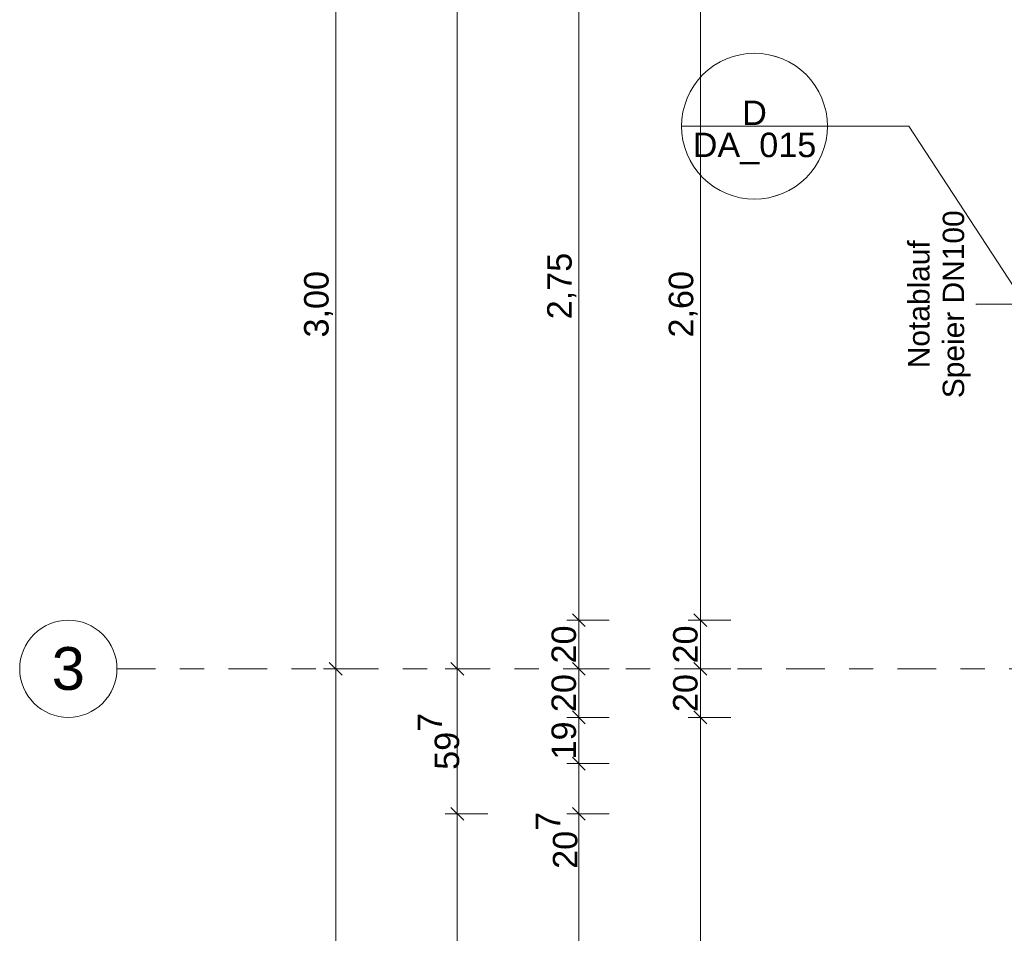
# Model space of a CAD drawing. Header units: metres. Extents: x -180 to 4, y -50 to 6.
# Tile 40 of 256: x -180.07 to -176.02, y -12.79 to -9.03. Entities that reach past the tile are written whole.
import ezdxf

# ---------------------------------------------------------------- set-up
doc = ezdxf.new("R2010")
doc.units = ezdxf.units.M
doc.header["$LTSCALE"] = 0.05
doc.header["$PDMODE"] = 1
doc.header["$PDSIZE"] = -2
doc.linetypes.add('Linienart-53', pattern=[5.291531, 3.175, -1.058062, 0.352704, -0.705764])
doc.layers.get('0').update_dxf_attribs({"lineweight": 25})
for name, color, linetype, lineweight in [('40 -41 Abwasser_Wasser_Gas- 2 Wasser-1', 7, 'Continuous', 15), ('70 -71 Achsen- 1 Gebäudeachsen', 7, 'Linienart-53', 18), ('Keine', 7, 'Continuous', 9)]:
    doc.layers.add(name, color=color, linetype=linetype, lineweight=lineweight)
for name, color, linetype, lineweight, true_color in [('70 -72 Beschriftung- 1 Beschriftung allgemein', 7, 'Continuous', 9, 0xff6633), ('70 -72 Beschriftung- 7 Detailverweise', 7, 'Continuous', 9, 0x00dd00), ('70 -76 Bemaßung- 2 Allgemein', 7, 'Continuous', 5, 0x6666cc)]:
    doc.layers.add(name, color=color, linetype=linetype, lineweight=lineweight, true_color=true_color)
doc.styles.add('Arial', font='arial.ttf')
doc.dimstyles.new('k+k 1_50', dxfattribs={"dimtxt": 0.100689, "dimasz": 0.05302, "dimexe": 0.05, "dimexo": 0.15, "dimgap": 0.01, "dimtad": 1, "dimdec": 3, "dimtxsty": 'Arial', "dimblk": 'VW_SLASH', "dimblk1": 'VW_SLASH', "dimblk2": 'VW_SLASH', "dimcen": 0, "dimdle": 0.05, "dimadec": 3, "dimazin": 0, "dimtfac": 0.75, "dimtdec": 3, "dimtix": 1, "dimtmove": 0, "dimatfit": 0, "dimldrblk": 'VW_SLASH-1', "dimfxl": 0.125, "dimfxlon": 1, "dimfrac": 2, "dimtolj": 1, "dimarcsym": 0})

# ---------------------------------------------------------------- blocks, each defined once
blk = doc.blocks.new('Gruppe-8900')
at = {"layer": '70 -72 Beschriftung- 1 Beschriftung allgemein', "linetype": 'Continuous', "lineweight": 0}
blk.add_hatch(color=30, dxfattribs=at).paths.add_polyline_path([(-176.1326, -10.1978), (-176.1356, -10.197), (-176.1326, -10.1962)])
at = {"layer": '70 -72 Beschriftung- 1 Beschriftung allgemein', "lineweight": 5, "flags": 128}
blk.add_lwpolyline([(-176.1326, -10.1978), (-176.1356, -10.197), (-176.1326, -10.1962)], close=True, dxfattribs=at)
at = {"layer": '70 -72 Beschriftung- 1 Beschriftung allgemein', "insert": (-176.4137, -10.197), "char_height": 0.088103, "attachment_point": 2, "rotation": 90, "line_spacing_factor": 0.969685, "style": 'Arial'}
blk.add_mtext('Notablauf\\PSpeier DN100', dxfattribs=at)
at = {"color": 255}
blk.add_wipeout([(-175.596, -10.1537), (-175.5919, -10.1564), (-175.588, -10.1594), (-175.5845, -10.1629), (-175.5813, -10.1666), (-175.5785, -10.1706), (-175.5762, -10.1749), (-175.5742, -10.1794), (-175.5727, -10.1841), (-175.5717, -10.1889), (-175.5711, -10.1938), (-175.571, -10.1987), (-175.5714, -10.2036), (-175.5723, -10.2084), (-175.5737, -10.2131), (-175.5755, -10.2177), (-175.5777, -10.222), (-175.5804, -10.2262), (-175.5834, -10.23), (-175.5868, -10.2335), (-175.5906, -10.2367), (-175.5946, -10.2395), (-175.5989, -10.2419), (-175.6034, -10.2438), (-175.6081, -10.2453), (-175.6129, -10.2464), (-175.6177, -10.2469), (-175.6226, -10.247), (-175.6275, -10.2466), (-175.6324, -10.2457), (-175.6371, -10.2444), (-175.6416, -10.2426), (-175.646, -10.2403), (-175.6501, -10.2377), (-175.654, -10.2346), (-175.6575, -10.2312), (-175.6607, -10.2275), (-175.6635, -10.2234), (-175.6658, -10.2192), (-175.6678, -10.2147), (-175.6693, -10.21), (-175.6703, -10.2052), (-175.6709, -10.2003), (-175.671, -10.1954), (-175.6706, -10.1905), (-175.6697, -10.1857), (-175.6683, -10.181), (-175.6665, -10.1764), (-175.6643, -10.172), (-175.6616, -10.1679), (-175.6586, -10.1641), (-175.6552, -10.1605), (-175.6514, -10.1574), (-175.6474, -10.1546), (-175.6431, -10.1522), (-175.6386, -10.1502), (-175.6339, -10.1487), (-175.6291, -10.1477), (-175.6243, -10.1471), (-175.6194, -10.1471), (-175.6145, -10.1475), (-175.6096, -10.1483), (-175.6049, -10.1497), (-175.6004, -10.1515)], dxfattribs=at).dxf.layer = '40 -41 Abwasser_Wasser_Gas- 2 Wasser-1'
at = {"layer": '40 -41 Abwasser_Wasser_Gas- 2 Wasser-1', "flags": 128}
blk.add_lwpolyline([(-175.596, -10.1537), (-175.5919, -10.1564), (-175.588, -10.1594), (-175.5845, -10.1629), (-175.5813, -10.1666), (-175.5785, -10.1706), (-175.5762, -10.1749), (-175.5742, -10.1794), (-175.5727, -10.1841), (-175.5717, -10.1889), (-175.5711, -10.1938), (-175.571, -10.1987), (-175.5714, -10.2036), (-175.5723, -10.2084), (-175.5737, -10.2131), (-175.5755, -10.2177), (-175.5777, -10.222), (-175.5804, -10.2262), (-175.5834, -10.23), (-175.5868, -10.2335), (-175.5906, -10.2367), (-175.5946, -10.2395), (-175.5989, -10.2419), (-175.6034, -10.2438), (-175.6081, -10.2453), (-175.6129, -10.2464), (-175.6177, -10.2469), (-175.6226, -10.247), (-175.6275, -10.2466), (-175.6324, -10.2457), (-175.6371, -10.2444), (-175.6416, -10.2426), (-175.646, -10.2403), (-175.6501, -10.2377), (-175.654, -10.2346), (-175.6575, -10.2312), (-175.6607, -10.2275), (-175.6635, -10.2234), (-175.6658, -10.2192), (-175.6678, -10.2147), (-175.6693, -10.21), (-175.6703, -10.2052), (-175.6709, -10.2003), (-175.671, -10.1954), (-175.6706, -10.1905), (-175.6697, -10.1857), (-175.6683, -10.181), (-175.6665, -10.1764), (-175.6643, -10.172), (-175.6616, -10.1679), (-175.6586, -10.1641), (-175.6552, -10.1605), (-175.6514, -10.1574), (-175.6474, -10.1546), (-175.6431, -10.1522), (-175.6386, -10.1502), (-175.6339, -10.1487), (-175.6291, -10.1477), (-175.6243, -10.1471), (-175.6194, -10.1471), (-175.6145, -10.1475), (-175.6096, -10.1483), (-175.6049, -10.1497), (-175.6004, -10.1515)], close=True, dxfattribs=at)
at = {"layer": '70 -72 Beschriftung- 1 Beschriftung allgemein'}
blk.add_line((-175.621, -10.197), (-176.1356, -10.197), dxfattribs=at)
blk = doc.blocks.new('Gruppe-8912')
at = {"layer": '70 -72 Beschriftung- 7 Detailverweise'}
blk.add_line((-0.335, 0), (-0.935, 0), dxfattribs=at)
at = {"layer": '70 -72 Beschriftung- 7 Detailverweise', "flags": 128}
blk.add_lwpolyline([(-0.335, 0), (-0.3364, -0.0294), (-0.3408, -0.0585), (-0.3479, -0.0871), (-0.3578, -0.1148), (-0.3704, -0.1414), (-0.3856, -0.1667), (-0.4031, -0.1903), (-0.4229, -0.2121), (-0.4447, -0.2319), (-0.4683, -0.2494), (-0.4936, -0.2646), (-0.5202, -0.2772), (-0.5479, -0.2871), (-0.5765, -0.2942), (-0.6056, -0.2986), (-0.635, -0.3), (-0.6644, -0.2986), (-0.6935, -0.2942), (-0.7221, -0.2871), (-0.7498, -0.2772), (-0.7764, -0.2646), (-0.8017, -0.2494), (-0.8253, -0.2319), (-0.8471, -0.2121), (-0.8669, -0.1903), (-0.8844, -0.1667), (-0.8996, -0.1414), (-0.9122, -0.1148), (-0.9221, -0.0871), (-0.9292, -0.0585), (-0.9336, -0.0294), (-0.935, 0), (-0.9336, 0.0294), (-0.9292, 0.0585), (-0.9221, 0.0871), (-0.9122, 0.1148), (-0.8996, 0.1414), (-0.8844, 0.1667), (-0.8669, 0.1903), (-0.8471, 0.2121), (-0.8253, 0.2319), (-0.8017, 0.2494), (-0.7764, 0.2646), (-0.7498, 0.2772), (-0.7221, 0.2871), (-0.6935, 0.2942), (-0.6644, 0.2986), (-0.635, 0.3), (-0.6056, 0.2986), (-0.5765, 0.2942), (-0.5479, 0.2871), (-0.5202, 0.2772), (-0.4936, 0.2646), (-0.4683, 0.2494), (-0.4447, 0.2319), (-0.4229, 0.2121), (-0.4031, 0.1903), (-0.3856, 0.1667), (-0.3704, 0.1414), (-0.3578, 0.1148), (-0.3479, 0.0871), (-0.3408, 0.0585), (-0.3364, 0.0294)], close=True, dxfattribs=at)
at = {"layer": '70 -72 Beschriftung- 7 Detailverweise'}
blk.add_point((-0.635, 0), dxfattribs=at)
at = {"layer": '70 -72 Beschriftung- 7 Detailverweise', "line_spacing_factor": 0.96878, "style": 'Arial'}
for s, insert, char_height, attachment_point in [('D', (-0.635, 0.0046), 0.1007, 8), ('DA_015', (-0.635, -0.0267), 0.10069, 2)]:
    blk.add_mtext(s, dxfattribs=dict(at, insert=insert, char_height=char_height, attachment_point=attachment_point))
blk = doc.blocks.new('Referenzmarkierung-115')
at = {"layer": '70 -72 Beschriftung- 7 Detailverweise', "transparency": 33554687}
for q in [(-0.635, 0), (0.4785, -0.7328)]:
    blk.add_line((0, 0), q, dxfattribs=at)
at = {"layer": '70 -72 Beschriftung- 7 Detailverweise', "color": 7, "transparency": 33554687}
blk.add_blockref('Gruppe-8912', (0, 0), dxfattribs=at)
blk = doc.blocks.new('Gruppe-8923')
at = {"layer": '70 -72 Beschriftung- 7 Detailverweise'}
blk.add_line((-176.7455, -9.4642), (-177.3455, -9.4642), dxfattribs=at)
at = {"layer": '70 -72 Beschriftung- 7 Detailverweise', "transparency": 33554687}
blk.add_line((-176.4105, -9.4642), (-177.0455, -9.4642), dxfattribs=at)
at = {"layer": '70 -72 Beschriftung- 7 Detailverweise', "flags": 128}
blk.add_lwpolyline([(-176.7455, -9.4642), (-176.747, -9.4936), (-176.7513, -9.5228), (-176.7585, -9.5513), (-176.7684, -9.579), (-176.781, -9.6057), (-176.7961, -9.6309), (-176.8136, -9.6546), (-176.8334, -9.6764), (-176.8552, -9.6961), (-176.8789, -9.7137), (-176.9041, -9.7288), (-176.9307, -9.7414), (-176.9585, -9.7513), (-176.987, -9.7585), (-177.0161, -9.7628), (-177.0455, -9.7642), (-177.0749, -9.7628), (-177.1041, -9.7585), (-177.1326, -9.7513), (-177.1603, -9.7414), (-177.187, -9.7288), (-177.2122, -9.7137), (-177.2359, -9.6961), (-177.2577, -9.6764), (-177.2774, -9.6546), (-177.295, -9.6309), (-177.3101, -9.6057), (-177.3227, -9.579), (-177.3326, -9.5513), (-177.3398, -9.5228), (-177.3441, -9.4936), (-177.3455, -9.4642), (-177.3441, -9.4348), (-177.3398, -9.4057), (-177.3326, -9.3772), (-177.3227, -9.3494), (-177.3101, -9.3228), (-177.295, -9.2976), (-177.2774, -9.2739), (-177.2577, -9.2521), (-177.2359, -9.2323), (-177.2122, -9.2148), (-177.187, -9.1997), (-177.1603, -9.1871), (-177.1326, -9.1772), (-177.1041, -9.17), (-177.0749, -9.1657), (-177.0455, -9.1642), (-177.0161, -9.1657), (-176.987, -9.17), (-176.9585, -9.1772), (-176.9307, -9.1871), (-176.9041, -9.1997), (-176.8789, -9.2148), (-176.8552, -9.2323), (-176.8334, -9.2521), (-176.8136, -9.2739), (-176.7961, -9.2976), (-176.781, -9.3228), (-176.7684, -9.3494), (-176.7585, -9.3772), (-176.7513, -9.4057), (-176.747, -9.4348)], close=True, dxfattribs=at)
at = {"layer": '70 -72 Beschriftung- 7 Detailverweise'}
blk.add_point((-177.0455, -9.4642), dxfattribs=at)
at = {"layer": '40 -41 Abwasser_Wasser_Gas- 2 Wasser-1', "color": 7}
blk.add_blockref('Gruppe-8900', (0, 0), dxfattribs=at)
at = {"layer": '70 -72 Beschriftung- 7 Detailverweise', "line_spacing_factor": 0.96878, "style": 'Arial'}
for s, insert, char_height, attachment_point in [('D', (-177.0455, -9.4597), 0.1007, 8), ('DA_015', (-177.0455, -9.4909), 0.10069, 2)]:
    blk.add_mtext(s, dxfattribs=dict(at, insert=insert, char_height=char_height, attachment_point=attachment_point))
at = {"layer": '70 -72 Beschriftung- 7 Detailverweise', "transparency": 33554687}
blk.add_line((-176.4105, -9.4642), (-175.932, -10.197), dxfattribs=at)
at = {"layer": '70 -72 Beschriftung- 7 Detailverweise'}
blk.add_blockref('Referenzmarkierung-115', (-176.4105, -9.4642), dxfattribs=at)
blk = doc.blocks.new('_OG3_2D (2D)')
at = {"layer": '70 -72 Beschriftung- 1 Beschriftung allgemein', "color": 7}
blk.add_blockref('Gruppe-8923', (0, 0), dxfattribs=at)
blk = doc.blocks.new('VW_SLASH')
at = {"color": 0, "linetype": 'ByBlock', "lineweight": -2, "transparency": 16777216}
blk.add_line((0.943, 0), (-1, 0), dxfattribs=at)
at = {"color": 0, "lineweight": 20, "transparency": 16777216, "flags": 128}
blk.add_lwpolyline([(0.5, 0.5), (-0.5, -0.5)], dxfattribs=at)
blk = doc.blocks.new('*D10944')
at = {"layer": '70 -76 Bemaßung- 2 Allgemein', "color": 0, "lineweight": -2}
for p, q in [((-178.643, -8.697), (-178.818, -8.697)), ((-178.768, -11.644), (-178.768, -8.7501)), ((-178.643, -11.697), (-178.818, -11.697))]:
    blk.add_line(p, q, dxfattribs=at)
at = {"layer": 'Defpoints', "color": 0}
for p in [(-178.768, -8.697), (-178.268, -8.697), (-178.268, -11.697)]:
    blk.add_point(p, dxfattribs=at)
at = {"layer": '70 -76 Bemaßung- 2 Allgemein', "color": 0, "lineweight": -2, "xscale": 0.05302001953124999, "yscale": 0.05302001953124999, "zscale": 0.05302001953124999}
for p, rotation in [((-178.768, -8.697), 90), ((-178.768, -11.697), 270)]:
    blk.add_blockref('VW_SLASH', p, dxfattribs=dict(at, rotation=rotation))
at = {"layer": '70 -76 Bemaßung- 2 Allgemein', "color": 0, "insert": (-178.8385, -10.197), "char_height": 0.10069, "attachment_point": 5, "rotation": 90, "style": 'Arial'}
blk.add_mtext('\\A1;3,00', dxfattribs=at)
blk = doc.blocks.new('VW_SLASH-1')
at = {"color": 0, "linetype": 'ByBlock', "lineweight": -2, "transparency": 16777216}
blk.add_line((0.943, 0), (-1, 0), dxfattribs=at)
at = {"color": 0, "lineweight": 5, "transparency": 16777216, "flags": 128}
blk.add_lwpolyline([(0.5, 0.5), (-0.5, -0.5)], dxfattribs=at)
blk = doc.blocks.new('*D10945')
at = {"layer": '70 -76 Bemaßung- 2 Allgemein', "color": 0, "lineweight": -2}
for p, q in [((-178.643, -11.697), (-178.818, -11.697)), ((-178.768, -19.894), (-178.768, -11.7501)), ((-178.643, -19.947), (-178.818, -19.947))]:
    blk.add_line(p, q, dxfattribs=at)
at = {"layer": 'Defpoints', "color": 0}
for p in [(-178.768, -11.697), (-178.268, -11.697), (-178.268, -19.947)]:
    blk.add_point(p, dxfattribs=at)
at = {"layer": '70 -76 Bemaßung- 2 Allgemein', "color": 0, "lineweight": -2, "xscale": 0.05302001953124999, "yscale": 0.05302001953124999, "zscale": 0.05302001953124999}
for p, rotation in [((-178.768, -11.697), 90), ((-178.768, -19.947), 270)]:
    blk.add_blockref('VW_SLASH', p, dxfattribs=dict(at, rotation=rotation))
at = {"layer": '70 -76 Bemaßung- 2 Allgemein', "color": 0, "insert": (-178.8385, -15.822), "char_height": 0.10069, "attachment_point": 5, "rotation": 90, "style": 'Arial'}
blk.add_mtext('\\A1;8,25', dxfattribs=at)
blk = doc.blocks.new('*D11024')
at = {"layer": '70 -76 Bemaßung- 2 Allgemein', "color": 0, "lineweight": -2}
for p, q in [((-176.018, -44.647), (-176.018, -44.822)), ((-175.421, -44.647), (-175.421, -44.822)), ((-175.474, -44.772), (-175.965, -44.772))]:
    blk.add_line(p, q, dxfattribs=at)
at = {"layer": 'Defpoints', "color": 0}
for p in [(-176.018, -11.747), (-175.421, -41.794), (-176.018, -44.772)]:
    blk.add_point(p, dxfattribs=at)
at = {"layer": '70 -76 Bemaßung- 2 Allgemein', "color": 0, "lineweight": -2, "xscale": 0.05302001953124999, "yscale": 0.05302001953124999, "zscale": 0.05302001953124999, "rotation": 180}
blk.add_blockref('VW_SLASH', (-176.018, -44.772), dxfattribs=at)
at = {"layer": '70 -76 Bemaßung- 2 Allgemein', "color": 0, "lineweight": -2, "xscale": 0.05302001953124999, "yscale": 0.05302001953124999, "zscale": 0.05302001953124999}
blk.add_blockref('VW_SLASH', (-175.421, -44.772), dxfattribs=at)
at = {"layer": '70 -76 Bemaßung- 2 Allgemein', "color": 0, "insert": (-175.7195, -44.6947), "char_height": 0.100689, "attachment_point": 5, "style": 'Arial'}
blk.add_mtext('\\A1;59\\S7^ ;', dxfattribs=at)
blk = doc.blocks.new('*D11039')
at = {"layer": '70 -76 Bemaßung- 2 Allgemein', "color": 0, "lineweight": -2}
for p, q in [((-178.143, -0.447), (-178.318, -0.447)), ((-178.268, -11.644), (-178.268, -0.5001)), ((-178.143, -11.697), (-178.318, -11.697))]:
    blk.add_line(p, q, dxfattribs=at)
at = {"layer": 'Defpoints', "color": 0}
for p in [(-178.268, -0.447), (-177.768, -0.447), (-177.768, -11.697)]:
    blk.add_point(p, dxfattribs=at)
at = {"layer": '70 -76 Bemaßung- 2 Allgemein', "color": 0, "lineweight": -2, "xscale": 0.05302001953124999, "yscale": 0.05302001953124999, "zscale": 0.05302001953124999}
for p, rotation in [((-178.268, -0.447), 90), ((-178.268, -11.697), 270)]:
    blk.add_blockref('VW_SLASH', p, dxfattribs=dict(at, rotation=rotation))
at = {"layer": '70 -76 Bemaßung- 2 Allgemein', "color": 0, "insert": (-178.3385, -6.072), "char_height": 0.10069, "attachment_point": 5, "rotation": 90, "style": 'Arial'}
blk.add_mtext('\\A1;11,25', dxfattribs=at)
blk = doc.blocks.new('*D11040')
at = {"layer": '70 -76 Bemaßung- 2 Allgemein', "color": 0, "lineweight": -2}
for p, q in [((-178.143, -11.697), (-178.318, -11.697)), ((-178.268, -12.241), (-178.268, -11.7501)), ((-178.143, -12.294), (-178.318, -12.294))]:
    blk.add_line(p, q, dxfattribs=at)
at = {"layer": 'Defpoints', "color": 0}
for p in [(-178.268, -11.697), (-177.768, -11.697), (-175.371, -12.294)]:
    blk.add_point(p, dxfattribs=at)
at = {"layer": '70 -76 Bemaßung- 2 Allgemein', "color": 0, "lineweight": -2, "xscale": 0.05302001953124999, "yscale": 0.05302001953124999, "zscale": 0.05302001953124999}
for p, rotation in [((-178.268, -11.697), 90), ((-178.268, -12.294), 270)]:
    blk.add_blockref('VW_SLASH', p, dxfattribs=dict(at, rotation=rotation))
at = {"layer": '70 -76 Bemaßung- 2 Allgemein', "color": 0, "insert": (-178.3453, -11.9955), "char_height": 0.100689, "attachment_point": 5, "rotation": 90, "style": 'Arial'}
blk.add_mtext('\\A1;59\\S7^ ;', dxfattribs=at)
blk = doc.blocks.new('*D11041')
at = {"layer": '70 -76 Bemaßung- 2 Allgemein', "color": 0, "lineweight": -2}
for p, q in [((-178.143, -12.294), (-178.318, -12.294)), ((-178.268, -31.144), (-178.268, -12.3471)), ((-178.143, -31.197), (-178.318, -31.197))]:
    blk.add_line(p, q, dxfattribs=at)
at = {"layer": 'Defpoints', "color": 0}
for p in [(-178.268, -12.294), (-175.371, -12.294), (-177.768, -31.197)]:
    blk.add_point(p, dxfattribs=at)
at = {"layer": '70 -76 Bemaßung- 2 Allgemein', "color": 0, "lineweight": -2, "xscale": 0.05302001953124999, "yscale": 0.05302001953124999, "zscale": 0.05302001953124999}
for p, rotation in [((-178.268, -12.294), 90), ((-178.268, -31.197), 270)]:
    blk.add_blockref('VW_SLASH', p, dxfattribs=dict(at, rotation=rotation))
at = {"layer": '70 -76 Bemaßung- 2 Allgemein', "color": 0, "insert": (-178.3561, -21.7455), "char_height": 0.100689, "attachment_point": 5, "rotation": 90, "style": 'Arial'}
blk.add_mtext('\\A1;18,90\\S3^ ;', dxfattribs=at)
blk = doc.blocks.new('*D11201')
at = {"layer": '70 -76 Bemaßung- 2 Allgemein', "color": 0, "lineweight": -2}
for p, q in [((-176.018, -44.147), (-176.018, -44.322)), ((-175.811, -44.147), (-175.811, -44.322)), ((-176.071, -44.272), (-176.124, -44.272)), ((-175.811, -44.272), (-176.018, -44.272)), ((-175.758, -44.272), (-175.705, -44.272))]:
    blk.add_line(p, q, dxfattribs=at)
at = {"layer": 'Defpoints', "color": 0}
for p in [(-176.018, -11.747), (-175.811, -12.087), (-176.018, -44.272)]:
    blk.add_point(p, dxfattribs=at)
at = {"layer": '70 -76 Bemaßung- 2 Allgemein', "color": 0, "lineweight": -2, "xscale": 0.05302001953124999, "yscale": 0.05302001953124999, "zscale": 0.05302001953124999}
blk.add_blockref('VW_SLASH', (-176.018, -44.272), dxfattribs=at)
at = {"layer": '70 -76 Bemaßung- 2 Allgemein', "color": 0, "lineweight": -2, "xscale": 0.05302001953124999, "yscale": 0.05302001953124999, "zscale": 0.05302001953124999, "rotation": 180}
blk.add_blockref('VW_SLASH', (-175.811, -44.272), dxfattribs=at)
at = {"layer": '70 -76 Bemaßung- 2 Allgemein', "color": 0, "insert": (-175.9145, -44.539), "char_height": 0.100689, "attachment_point": 5, "style": 'Arial'}
blk.add_mtext('\\A1;20\\S7^ ;', dxfattribs=at)
blk = doc.blocks.new('*D11331')
at = {"layer": '70 -76 Bemaßung- 2 Allgemein', "color": 0, "lineweight": -2}
for p, q in [((-177.643, -8.747), (-177.818, -8.747)), ((-177.768, -11.444), (-177.768, -8.8001)), ((-177.643, -11.497), (-177.818, -11.497))]:
    blk.add_line(p, q, dxfattribs=at)
at = {"layer": 'Defpoints', "color": 0}
for p in [(-177.768, -8.747), (-176.018, -8.747), (-175.621, -11.497)]:
    blk.add_point(p, dxfattribs=at)
at = {"layer": '70 -76 Bemaßung- 2 Allgemein', "color": 0, "lineweight": -2, "xscale": 0.05302001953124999, "yscale": 0.05302001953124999, "zscale": 0.05302001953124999}
for p, rotation in [((-177.768, -8.747), 90), ((-177.768, -11.497), 270)]:
    blk.add_blockref('VW_SLASH', p, dxfattribs=dict(at, rotation=rotation))
at = {"layer": '70 -76 Bemaßung- 2 Allgemein', "color": 0, "insert": (-177.8385, -10.122), "char_height": 0.10069, "attachment_point": 5, "rotation": 90, "style": 'Arial'}
blk.add_mtext('\\A1;2,75', dxfattribs=at)
blk = doc.blocks.new('*D11332')
at = {"layer": '70 -76 Bemaßung- 2 Allgemein', "color": 0, "lineweight": -2}
for p, q in [((-177.643, -11.497), (-177.818, -11.497)), ((-177.768, -11.644), (-177.768, -11.5501)), ((-177.643, -11.697), (-177.818, -11.697))]:
    blk.add_line(p, q, dxfattribs=at)
at = {"layer": 'Defpoints', "color": 0}
for p in [(-177.768, -11.497), (-175.621, -11.497), (-177.268, -11.697)]:
    blk.add_point(p, dxfattribs=at)
at = {"layer": '70 -76 Bemaßung- 2 Allgemein', "color": 0, "lineweight": -2, "xscale": 0.05302001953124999, "yscale": 0.05302001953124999, "zscale": 0.05302001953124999}
for p, rotation in [((-177.768, -11.497), 90), ((-177.768, -11.697), 270)]:
    blk.add_blockref('VW_SLASH', p, dxfattribs=dict(at, rotation=rotation))
at = {"layer": '70 -76 Bemaßung- 2 Allgemein', "color": 0, "insert": (-177.8294, -11.597), "char_height": 0.10069, "attachment_point": 5, "rotation": 90, "style": 'Arial'}
blk.add_mtext('\\A1;20', dxfattribs=at)
blk = doc.blocks.new('*D11333')
at = {"layer": '70 -76 Bemaßung- 2 Allgemein', "color": 0, "lineweight": -2}
for p, q in [((-177.643, -11.697), (-177.818, -11.697)), ((-177.768, -11.844), (-177.768, -11.7501)), ((-177.643, -11.897), (-177.818, -11.897))]:
    blk.add_line(p, q, dxfattribs=at)
at = {"layer": 'Defpoints', "color": 0}
for p in [(-177.768, -11.697), (-177.268, -11.697), (-175.621, -11.897)]:
    blk.add_point(p, dxfattribs=at)
at = {"layer": '70 -76 Bemaßung- 2 Allgemein', "color": 0, "lineweight": -2, "xscale": 0.05302001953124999, "yscale": 0.05302001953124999, "zscale": 0.05302001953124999}
for p, rotation in [((-177.768, -11.697), 90), ((-177.768, -11.897), 270)]:
    blk.add_blockref('VW_SLASH', p, dxfattribs=dict(at, rotation=rotation))
at = {"layer": '70 -76 Bemaßung- 2 Allgemein', "color": 0, "insert": (-177.8294, -11.797), "char_height": 0.10069, "attachment_point": 5, "rotation": 90, "style": 'Arial'}
blk.add_mtext('\\A1;20', dxfattribs=at)
blk = doc.blocks.new('*D11334')
at = {"layer": '70 -76 Bemaßung- 2 Allgemein', "color": 0, "lineweight": -2}
for p, q in [((-177.643, -11.897), (-177.818, -11.897)), ((-177.768, -12.034), (-177.768, -11.9501)), ((-177.643, -12.087), (-177.818, -12.087))]:
    blk.add_line(p, q, dxfattribs=at)
at = {"layer": 'Defpoints', "color": 0}
for p in [(-177.768, -11.897), (-175.621, -11.897), (-175.811, -12.087)]:
    blk.add_point(p, dxfattribs=at)
at = {"layer": '70 -76 Bemaßung- 2 Allgemein', "color": 0, "lineweight": -2, "xscale": 0.05302001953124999, "yscale": 0.05302001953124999, "zscale": 0.05302001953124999}
for p, rotation in [((-177.768, -11.897), 90), ((-177.768, -12.087), 270)]:
    blk.add_blockref('VW_SLASH', p, dxfattribs=dict(at, rotation=rotation))
at = {"layer": '70 -76 Bemaßung- 2 Allgemein', "color": 0, "insert": (-177.8294, -11.992), "char_height": 0.10069, "attachment_point": 5, "rotation": 90, "style": 'Arial'}
blk.add_mtext('\\A1;19', dxfattribs=at)
blk = doc.blocks.new('*D11335')
at = {"layer": '70 -76 Bemaßung- 2 Allgemein', "color": 0, "lineweight": -2}
for p, q in [((-177.768, -12.034), (-177.768, -11.981)), ((-177.643, -12.087), (-177.818, -12.087)), ((-177.768, -12.294), (-177.768, -12.087)), ((-177.643, -12.294), (-177.818, -12.294)), ((-177.768, -12.3471), (-177.768, -12.4001))]:
    blk.add_line(p, q, dxfattribs=at)
at = {"layer": 'Defpoints', "color": 0}
for p in [(-177.768, -12.087), (-175.811, -12.087), (-175.351, -12.294)]:
    blk.add_point(p, dxfattribs=at)
at = {"layer": '70 -76 Bemaßung- 2 Allgemein', "color": 0, "lineweight": -2, "xscale": 0.05302001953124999, "yscale": 0.05302001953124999, "zscale": 0.05302001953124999}
for p, rotation in [((-177.768, -12.087), 270), ((-177.768, -12.294), 90)]:
    blk.add_blockref('VW_SLASH', p, dxfattribs=dict(at, rotation=rotation))
at = {"layer": '70 -76 Bemaßung- 2 Allgemein', "color": 0, "insert": (-177.859, -12.403), "char_height": 0.100689, "attachment_point": 5, "rotation": 90, "style": 'Arial'}
blk.add_mtext('\\A1;20\\S7^ ;', dxfattribs=at)
blk = doc.blocks.new('*D11336')
at = {"layer": '70 -76 Bemaßung- 2 Allgemein', "color": 0, "lineweight": -2}
for p, q in [((-177.643, -12.294), (-177.818, -12.294)), ((-177.768, -19.844), (-177.768, -12.3471)), ((-177.643, -19.897), (-177.818, -19.897))]:
    blk.add_line(p, q, dxfattribs=at)
at = {"layer": 'Defpoints', "color": 0}
for p in [(-177.768, -12.294), (-175.351, -12.294), (-176.018, -19.897)]:
    blk.add_point(p, dxfattribs=at)
at = {"layer": '70 -76 Bemaßung- 2 Allgemein', "color": 0, "lineweight": -2, "xscale": 0.05302001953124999, "yscale": 0.05302001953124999, "zscale": 0.05302001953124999}
for p, rotation in [((-177.768, -12.294), 90), ((-177.768, -19.897), 270)]:
    blk.add_blockref('VW_SLASH', p, dxfattribs=dict(at, rotation=rotation))
at = {"layer": '70 -76 Bemaßung- 2 Allgemein', "color": 0, "insert": (-177.8561, -16.0955), "char_height": 0.100689, "attachment_point": 5, "rotation": 90, "style": 'Arial'}
blk.add_mtext('\\A1;7,60\\S3^ ;', dxfattribs=at)
blk = doc.blocks.new('*D11518')
at = {"layer": '70 -76 Bemaßung- 2 Allgemein', "color": 0, "lineweight": -2}
for p, q in [((-177.143, -8.897), (-177.318, -8.897)), ((-177.268, -11.444), (-177.268, -8.9501)), ((-177.143, -11.497), (-177.318, -11.497))]:
    blk.add_line(p, q, dxfattribs=at)
at = {"layer": 'Defpoints', "color": 0}
for p in [(-177.268, -8.897), (-82.721, -8.897), (-175.621, -11.497)]:
    blk.add_point(p, dxfattribs=at)
at = {"layer": '70 -76 Bemaßung- 2 Allgemein', "color": 0, "lineweight": -2, "xscale": 0.05302001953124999, "yscale": 0.05302001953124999, "zscale": 0.05302001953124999}
for p, rotation in [((-177.268, -8.897), 90), ((-177.268, -11.497), 270)]:
    blk.add_blockref('VW_SLASH', p, dxfattribs=dict(at, rotation=rotation))
at = {"layer": '70 -76 Bemaßung- 2 Allgemein', "color": 0, "insert": (-177.3385, -10.197), "char_height": 0.10069, "attachment_point": 5, "rotation": 90, "style": 'Arial'}
blk.add_mtext('\\A1;2,60', dxfattribs=at)
blk = doc.blocks.new('*D11519')
at = {"layer": '70 -76 Bemaßung- 2 Allgemein', "color": 0, "lineweight": -2}
for p, q in [((-177.143, -11.497), (-177.318, -11.497)), ((-177.268, -11.644), (-177.268, -11.5501)), ((-177.143, -11.697), (-177.318, -11.697))]:
    blk.add_line(p, q, dxfattribs=at)
at = {"layer": 'Defpoints', "color": 0}
for p in [(-177.268, -11.497), (-175.621, -11.497), (-176.768, -11.697)]:
    blk.add_point(p, dxfattribs=at)
at = {"layer": '70 -76 Bemaßung- 2 Allgemein', "color": 0, "lineweight": -2, "xscale": 0.05302001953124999, "yscale": 0.05302001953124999, "zscale": 0.05302001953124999}
for p, rotation in [((-177.268, -11.497), 90), ((-177.268, -11.697), 270)]:
    blk.add_blockref('VW_SLASH', p, dxfattribs=dict(at, rotation=rotation))
at = {"layer": '70 -76 Bemaßung- 2 Allgemein', "color": 0, "insert": (-177.3294, -11.597), "char_height": 0.10069, "attachment_point": 5, "rotation": 90, "style": 'Arial'}
blk.add_mtext('\\A1;20', dxfattribs=at)
blk = doc.blocks.new('*D11520')
at = {"layer": '70 -76 Bemaßung- 2 Allgemein', "color": 0, "lineweight": -2}
for p, q in [((-177.143, -11.697), (-177.318, -11.697)), ((-177.268, -11.844), (-177.268, -11.7501)), ((-177.143, -11.897), (-177.318, -11.897))]:
    blk.add_line(p, q, dxfattribs=at)
at = {"layer": 'Defpoints', "color": 0}
for p in [(-177.268, -11.697), (-176.768, -11.697), (-99.221, -11.897)]:
    blk.add_point(p, dxfattribs=at)
at = {"layer": '70 -76 Bemaßung- 2 Allgemein', "color": 0, "lineweight": -2, "xscale": 0.05302001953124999, "yscale": 0.05302001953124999, "zscale": 0.05302001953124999}
for p, rotation in [((-177.268, -11.697), 90), ((-177.268, -11.897), 270)]:
    blk.add_blockref('VW_SLASH', p, dxfattribs=dict(at, rotation=rotation))
at = {"layer": '70 -76 Bemaßung- 2 Allgemein', "color": 0, "insert": (-177.3294, -11.797), "char_height": 0.10069, "attachment_point": 5, "rotation": 90, "style": 'Arial'}
blk.add_mtext('\\A1;20', dxfattribs=at)
blk = doc.blocks.new('*D11521')
at = {"layer": '70 -76 Bemaßung- 2 Allgemein', "color": 0, "lineweight": -2}
for p, q in [((-177.143, -11.897), (-177.318, -11.897)), ((-177.268, -19.694), (-177.268, -11.9501)), ((-177.143, -19.747), (-177.318, -19.747))]:
    blk.add_line(p, q, dxfattribs=at)
at = {"layer": 'Defpoints', "color": 0}
for p in [(-177.268, -11.897), (-99.221, -11.897), (-99.221, -19.747)]:
    blk.add_point(p, dxfattribs=at)
at = {"layer": '70 -76 Bemaßung- 2 Allgemein', "color": 0, "lineweight": -2, "xscale": 0.05302001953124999, "yscale": 0.05302001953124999, "zscale": 0.05302001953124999}
for p, rotation in [((-177.268, -11.897), 90), ((-177.268, -19.747), 270)]:
    blk.add_blockref('VW_SLASH', p, dxfattribs=dict(at, rotation=rotation))
at = {"layer": '70 -76 Bemaßung- 2 Allgemein', "color": 0, "insert": (-177.3385, -15.822), "char_height": 0.10069, "attachment_point": 5, "rotation": 90, "style": 'Arial'}
blk.add_mtext('\\A1;7,85', dxfattribs=at)
blk = doc.blocks.new('_Achsen (3D)')
at = {"layer": '70 -71 Achsen- 1 Gebäudeachsen', "transparency": 33554687}
blk.add_line((-179.668, -11.697), (3.826, -11.697), dxfattribs=at)
at = {"color": 255, "transparency": 33554687}
blk.add_wipeout([(-179.668, -11.697), (-179.669, -11.7166), (-179.6718, -11.7361), (-179.6766, -11.7551), (-179.6832, -11.7736), (-179.6916, -11.7913), (-179.7017, -11.8082), (-179.7134, -11.8239), (-179.7266, -11.8385), (-179.7411, -11.8516), (-179.7569, -11.8633), (-179.7737, -11.8734), (-179.7915, -11.8818), (-179.8099, -11.8884), (-179.829, -11.8932), (-179.8484, -11.8961), (-179.868, -11.897), (-179.8876, -11.8961), (-179.907, -11.8932), (-179.9261, -11.8884), (-179.9445, -11.8818), (-179.9623, -11.8734), (-179.9791, -11.8633), (-179.9949, -11.8516), (-180.0094, -11.8385), (-180.0226, -11.8239), (-180.0343, -11.8082), (-180.0444, -11.7913), (-180.0528, -11.7736), (-180.0594, -11.7551), (-180.0642, -11.7361), (-180.067, -11.7166), (-180.068, -11.697), (-180.067, -11.6774), (-180.0642, -11.658), (-180.0594, -11.639), (-180.0528, -11.6205), (-180.0444, -11.6028), (-180.0343, -11.5859), (-180.0226, -11.5702), (-180.0094, -11.5556), (-179.9949, -11.5424), (-179.9791, -11.5307), (-179.9623, -11.5207), (-179.9445, -11.5123), (-179.9261, -11.5057), (-179.907, -11.5009), (-179.8876, -11.498), (-179.868, -11.497), (-179.8484, -11.498), (-179.829, -11.5009), (-179.8099, -11.5057), (-179.7915, -11.5123), (-179.7737, -11.5207), (-179.7569, -11.5307), (-179.7411, -11.5424), (-179.7266, -11.5556), (-179.7134, -11.5702), (-179.7017, -11.5859), (-179.6916, -11.6028), (-179.6832, -11.6205), (-179.6766, -11.639), (-179.6718, -11.658), (-179.669, -11.6774)], dxfattribs=at).dxf.layer = 'Keine'
at = {"layer": 'Keine', "transparency": 33554687, "flags": 128}
blk.add_lwpolyline([(-179.668, -11.697), (-179.669, -11.7166), (-179.6718, -11.7361), (-179.6766, -11.7551), (-179.6832, -11.7736), (-179.6916, -11.7913), (-179.7017, -11.8082), (-179.7134, -11.8239), (-179.7266, -11.8385), (-179.7411, -11.8516), (-179.7569, -11.8633), (-179.7737, -11.8734), (-179.7915, -11.8818), (-179.8099, -11.8884), (-179.829, -11.8932), (-179.8484, -11.8961), (-179.868, -11.897), (-179.8876, -11.8961), (-179.907, -11.8932), (-179.9261, -11.8884), (-179.9445, -11.8818), (-179.9623, -11.8734), (-179.9791, -11.8633), (-179.9949, -11.8516), (-180.0094, -11.8385), (-180.0226, -11.8239), (-180.0343, -11.8082), (-180.0444, -11.7913), (-180.0528, -11.7736), (-180.0594, -11.7551), (-180.0642, -11.7361), (-180.067, -11.7166), (-180.068, -11.697), (-180.067, -11.6774), (-180.0642, -11.658), (-180.0594, -11.639), (-180.0528, -11.6205), (-180.0444, -11.6028), (-180.0343, -11.5859), (-180.0226, -11.5702), (-180.0094, -11.5556), (-179.9949, -11.5424), (-179.9791, -11.5307), (-179.9623, -11.5207), (-179.9445, -11.5123), (-179.9261, -11.5057), (-179.907, -11.5009), (-179.8876, -11.498), (-179.868, -11.497), (-179.8484, -11.498), (-179.829, -11.5009), (-179.8099, -11.5057), (-179.7915, -11.5123), (-179.7737, -11.5207), (-179.7569, -11.5307), (-179.7411, -11.5424), (-179.7266, -11.5556), (-179.7134, -11.5702), (-179.7017, -11.5859), (-179.6916, -11.6028), (-179.6832, -11.6205), (-179.6766, -11.639), (-179.6718, -11.658), (-179.669, -11.6774)], close=True, dxfattribs=at)
at = {"layer": 'Keine', "transparency": 33554687, "insert": (-179.868, -11.697), "char_height": 0.1762, "attachment_point": 5, "line_spacing_factor": 0.970891, "style": 'Arial'}
blk.add_mtext('3', dxfattribs=at)
blk = doc.blocks.new('Gruppe-9717')
at = {"layer": '70 -76 Bemaßung- 2 Allgemein'}
for base, p1, p2, text, picture, middle in [((-178.76799996, -8.69704198), (-178.26799996, -11.69704198), (-178.26799996, -8.69704198), '3,00', '*D10944', (-178.8384635, -10.19704198)), ((-178.76799996, -11.69704198), (-178.26799996, -19.94704198), (-178.26799996, -11.69704198), '8,25', '*D10945', (-178.8384635, -15.82204198))]:
    dim = blk.add_linear_dim(base=base, p1=p1, p2=p2, angle=270, text=text, dimstyle='k+k 1_50', override={"dimtxt": 0.100689, "dimgap": 0.01, "dimdec": 8, "dimpost": '<>', "dimtxsty": 'Arial', "dimtmove": 2}, dxfattribs=at)
    dim.commit()
    dim.dimension.update_dxf_attribs({"geometry": picture, "text_midpoint": middle})
blk = doc.blocks.new('Gruppe-9723')
at = {"layer": '70 -76 Bemaßung- 2 Allgemein'}
dim = blk.add_linear_dim(base=(-176.01799996, -44.77204198), p1=(-175.42099996, -41.79404198), p2=(-176.01799996, -11.74704198), text='59\\S7^ ;', dimstyle='k+k 1_50', override={"dimtxt": 0.100689, "dimgap": 0.01, "dimdec": 8, "dimpost": '<>', "dimtxsty": 'Arial', "dimtmove": 2}, dxfattribs=at)
dim.commit()
dim.dimension.update_dxf_attribs({"geometry": '*D11024', "text_midpoint": (-175.71949996, -44.69471483)})
blk = doc.blocks.new('Gruppe-9724')
at = {"layer": '70 -76 Bemaßung- 2 Allgemein'}
for base, p1, p2, text, picture, middle in [((-178.26799996, -0.44704198), (-177.76799996, -11.69704198), (-177.76799996, -0.44704198), '11,25', '*D11039', (-178.3384635, -6.07204198)), ((-178.26799996, -11.69704198), (-175.37099996, -12.29404198), (-177.76799996, -11.69704198), '59\\S7^ ;', '*D11040', (-178.34532711, -11.99554198)), ((-178.26799996, -12.29404198), (-177.76799996, -31.19704198), (-175.37099996, -12.29404198), '18,90\\S3^ ;', '*D11041', (-178.3561008, -21.74554198))]:
    dim = blk.add_linear_dim(base=base, p1=p1, p2=p2, angle=270, text=text, dimstyle='k+k 1_50', override={"dimtxt": 0.100689, "dimgap": 0.01, "dimdec": 8, "dimpost": '<>', "dimtxsty": 'Arial', "dimtmove": 2}, dxfattribs=at)
    dim.commit()
    dim.dimension.update_dxf_attribs({"geometry": picture, "text_midpoint": middle})
blk = doc.blocks.new('Gruppe-9727')
at = {"layer": '70 -76 Bemaßung- 2 Allgemein'}
dim = blk.add_linear_dim(base=(-176.01799996, -44.27204198), p1=(-175.81099996, -12.08704198), p2=(-176.01799996, -11.74704198), text='20\\S7^ ;', dimstyle='k+k 1_50', override={"dimtxt": 0.100689, "dimgap": 0.01, "dimdec": 8, "dimpost": '<>', "dimtxsty": 'Arial', "dimtix": 0, "dimtmove": 2}, dxfattribs=at)
dim.commit()
dim.dimension.update_dxf_attribs({"geometry": '*D11201', "text_midpoint": (-175.91449996, -44.53902343)})
blk = doc.blocks.new('Gruppe-9728')
at = {"layer": '70 -76 Bemaßung- 2 Allgemein'}
for base, p1, p2, text, picture, middle in [((-177.76799996, -8.74704198), (-175.62099996, -11.49704198), (-176.01799996, -8.74704198), '2,75', '*D11331', (-177.8384635, -10.12204198)), ((-177.76799996, -11.49704198), (-177.26799996, -11.69704198), (-175.62099996, -11.49704198), '20', '*D11332', (-177.82940152, -11.59704198)), ((-177.76799996, -11.69704198), (-175.62099996, -11.89704198), (-177.26799996, -11.69704198), '20', '*D11333', (-177.82940152, -11.79704198)), ((-177.76799996, -11.89704198), (-175.81099996, -12.08704198), (-175.62099996, -11.89704198), '19', '*D11334', (-177.82940152, -11.99204198)), ((-177.76799996, -12.29404198), (-176.01799996, -19.89704198), (-175.35099996, -12.29404198), '7,60\\S3^ ;', '*D11336', (-177.8561008, -16.09554198))]:
    dim = blk.add_linear_dim(base=base, p1=p1, p2=p2, angle=270, text=text, dimstyle='k+k 1_50', override={"dimtxt": 0.100689, "dimgap": 0.01, "dimdec": 8, "dimpost": '<>', "dimtxsty": 'Arial', "dimtmove": 2}, dxfattribs=at)
    dim.commit()
    dim.dimension.update_dxf_attribs({"geometry": picture, "text_midpoint": middle})
dim = blk.add_linear_dim(base=(-177.76799996, -12.08704198), p1=(-175.35099996, -12.29404198), p2=(-175.81099996, -12.08704198), angle=270, text='20\\S7^ ;', dimstyle='k+k 1_50', override={"dimtxt": 0.100689, "dimgap": 0.01, "dimdec": 8, "dimpost": '<>', "dimtxsty": 'Arial', "dimtix": 0, "dimtmove": 2}, dxfattribs=at)
dim.commit()
dim.dimension.update_dxf_attribs({"geometry": '*D11335', "text_midpoint": (-177.85896246, -12.40300932), "dimtype": 160})
blk = doc.blocks.new('Gruppe-9732')
at = {"layer": '70 -76 Bemaßung- 2 Allgemein'}
for base, p1, p2, text, picture, middle in [((-177.26799996, -8.89704198), (-175.62099996, -11.49704198), (-82.72099996, -8.89704198), '2,60', '*D11518', (-177.3384635, -10.19704198)), ((-177.26799996, -11.49704198), (-176.76799996, -11.69704198), (-175.62099996, -11.49704198), '20', '*D11519', (-177.32940152, -11.59704198)), ((-177.26799996, -11.69704198), (-99.22099996, -11.89704198), (-176.76799996, -11.69704198), '20', '*D11520', (-177.32940152, -11.79704198)), ((-177.26799996, -11.89704198), (-99.22099996, -19.74704198), (-99.22099996, -11.89704198), '7,85', '*D11521', (-177.3384635, -15.82204198))]:
    dim = blk.add_linear_dim(base=base, p1=p1, p2=p2, angle=270, text=text, dimstyle='k+k 1_50', override={"dimtxt": 0.100689, "dimgap": 0.01, "dimdec": 8, "dimpost": '<>', "dimtxsty": 'Arial', "dimtmove": 2}, dxfattribs=at)
    dim.commit()
    dim.dimension.update_dxf_attribs({"geometry": picture, "text_midpoint": middle})
blk = doc.blocks.new('_OG3_2D Bemaßung_ Beschriftung (2D)')
at = {"layer": '70 -76 Bemaßung- 2 Allgemein'}
for name in ['Gruppe-9728', 'Gruppe-9724', 'Gruppe-9732', 'Gruppe-9717', 'Gruppe-9727', 'Gruppe-9723']:
    blk.add_blockref(name, (0, 0), dxfattribs=at)

msp = doc.modelspace()

# ---------------------------------------------------------------- block references
at = {"layer": 'Keine', "color": 1}
msp.add_blockref('_OG3_2D (2D)', (0, 0), dxfattribs=at)

# ---------------------------------------------------------------- next in the draw order: block references
msp.add_blockref('_OG3_2D Bemaßung_ Beschriftung (2D)', (0, 0), dxfattribs=at)

# ---------------------------------------------------------------- next in the draw order: block references
msp.add_blockref('_Achsen (3D)', (0, 0), dxfattribs=at)

doc.saveas('drawing.dxf')
